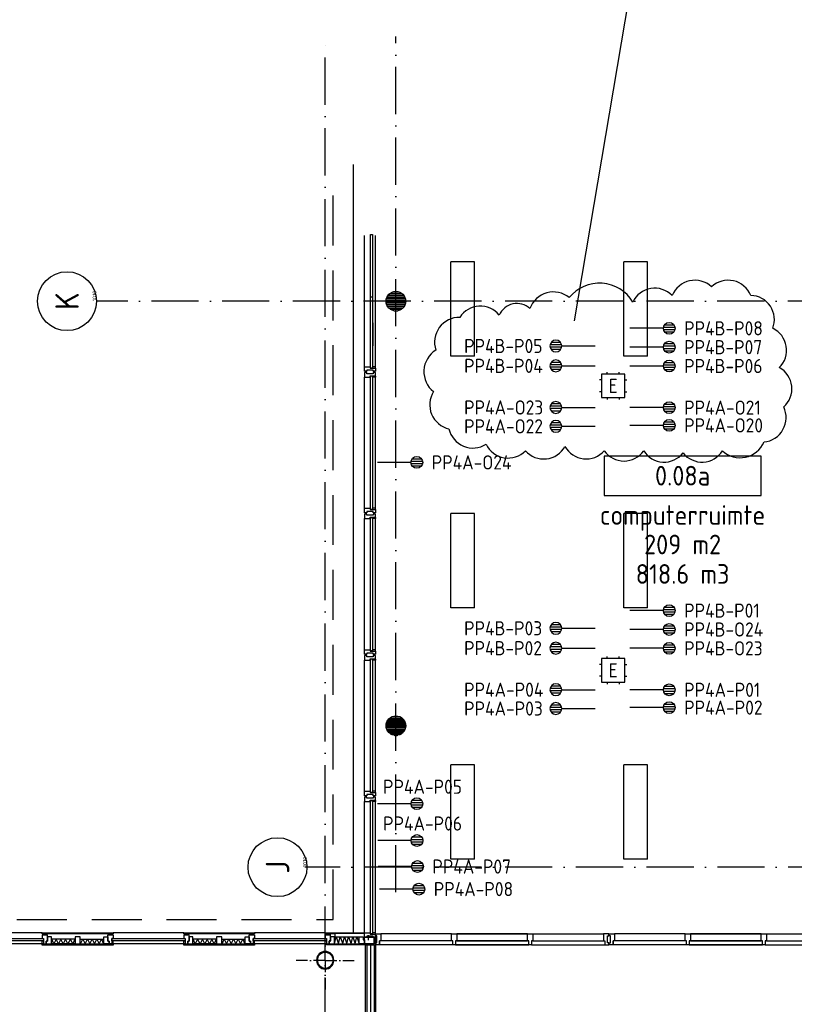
# Model space of a CAD drawing. Header units: millimetres. Extents: x 90707 to 450385, y -1262 to 949019.
# Tile 48 of 60: x 193658 to 203516, y 65064 to 77589. Entities that reach past the tile are written whole.
import ezdxf
from ezdxf.enums import TextEntityAlignment as Align

# ---------------------------------------------------------------- set-up
doc = ezdxf.new("R2010")
doc.units = ezdxf.units.MM
doc.header["$LTSCALE"] = 100
doc.linetypes.add('DASHDOT', pattern=[9, 6, -1.5, 0, -1.5])
doc.linetypes.add('HIDDEN', pattern=[9.525, 6.35, -3.175])
doc.layers.get('0').update_dxf_attribs({"linetype": 'CONTINUOUS'})
for name, color, linetype in [('02-61-25-lijn025', 10, 'CONTINUOUS'), ('AL$1----_ALGEMEEN', 7, 'CONTINUOUS'), ('AL$1----_MAATVOERING', 7, 'CONTINUOUS'), ('AL$7----_STRAMIEN', 1, 'DASHDOT'), ('AL$8----_HULPLIJNEN', 2, 'CONTINUOUS'), ('AL21----_BUITENWAND', 4, 'CONTINUOUS'), ('AL21K---_ISOLATIE', 1, 'CONTINUOUS'), ('AL22----_BINNENWAND', 7, 'CONTINUOUS'), ('AL28----_KONSTRUKTIE', 3, 'CONTINUOUS'), ('AL31----_BUITENKOZ', 7, 'CONTINUOUS'), ('AL32----_BINNENKOZ', 7, 'CONTINUOUS'), ('ALL-----_REFLIJNEN', 8, 'CONTINUOUS'), ('ALN-----_BLOCKNAAM', 2, 'CONTINUOUS'), ('ALXAA---_GEWBETON', 12, 'CONTINUOUS'), ('ALXOU---_GLAS', 7, 'CONTINUOUS'), ('ARMATUUR', 8, 'CONTINUOUS'), ('EB6441--_ATTRIB', 2, 'CONTINUOUS'), ('EB6721--_ATTRIB', 2, 'CONTINUOUS'), ('EL63101-_LICHT-ARM', 3, 'CONTINUOUS'), ('EL6441--_DATACOM', 3, 'CONTINUOUS'), ('EL6721--_GEB-BEH-AUTO', 3, 'CONTINUOUS'), ('GEBOUWLABEL', 4, 'CONTINUOUS'), ('INHOUD', 7, 'CONTINUOUS'), ('OMSCHRIJVING', 7, 'CONTINUOUS'), ('OPPERVLAK', 7, 'CONTINUOUS'), ('VOLGNUMMER', 7, 'CONTINUOUS')]:
    doc.layers.add(name, color=color, linetype=linetype)
doc.styles.add('1_8', font='ISO', dxfattribs={"height": 1.8})
doc.styles.get("Standard").update_dxf_attribs({"font": 'iso.shx'})

# ---------------------------------------------------------------- blocks, each defined once
blk = doc.blocks.new('ES4X2')
for p, q in [((-0.45, 1.4), (-0.45, 2.6)), ((-0.15, 1.27), (-0.15, 2.73)), ((0.15, 1.27), (0.15, 2.73)), ((0.45, 1.4), (0.45, 2.6)), ((0, 1.25), (0, -3))]:
    blk.add_line(p, q)
blk.add_circle((0, 2), 0.75)
at = {"style": '1_8', "flags": 8}
for tag, p in [('NUMMER', (1.25, 3.5)), ('CODE', (-1.25, 3.5))]:
    blk.add_attdef(tag, text='', height=1.8, rotation=90, dxfattribs=at).set_placement(p, align=Align.MIDDLE_LEFT)
blk.add_attdef('M_CODE', text='', height=1.8, dxfattribs=at).set_placement((0, 0), align=Align.MIDDLE_CENTER)
blk = doc.blocks.new('ES1116A2')
for p, q in [((-0.75, 1.5), (-0.75, 1.75)), ((0.75, 1.5), (0.75, 1.75)), ((-1.5, 0.75), (-1.75, 0.75)), ((1.5, 0.75), (1.75, 0.75)), ((-1.5, -0.75), (-1.75, -0.75)), ((1.5, -0.75), (1.75, -0.75)), ((-0.75, -1.5), (-0.75, -1.75)), ((0.75, -1.5), (0.75, -1.75))]:
    blk.add_line(p, q)
blk.add_lwpolyline([(-1.5, -1.5), (1.5, -1.5), (1.5, 1.5), (-1.5, 1.5)], close=True)
at = {"style": '1_8'}
for tag, flags, p in [('VERMOGEN', 9, (-2.5, 3.5)), ('GROEP', 8, (0, 3.5)), ('SCHAK', 8, (2.5, 3.5)), ('KAST', 9, (7, 3.5)), ('DOEL', 8, (-2.5, 0))]:
    blk.add_attdef(tag, text='', height=1.8, rotation=90, dxfattribs=dict(at, flags=flags)).set_placement(p, align=Align.MIDDLE_LEFT)
at = {"style": '1_8', "flags": 8}
blk.add_attdef('TAL', text='', height=1.8, rotation=90, dxfattribs=at).set_placement((2.5, 3.5), align=Align.MIDDLE_CENTER)
for tag, p in [('NUMMER', (0, 3)), ('CODE', (0, 0))]:
    blk.add_attdef(tag, text='', height=1.8, dxfattribs=at).set_placement(p, align=Align.MIDDLE)
at = {"style": '1_8', "flags": 9}
blk.add_attdef('M_CODE', text='', height=1.8, dxfattribs=at).set_placement((0, 0), align=Align.MIDDLE_CENTER)
blk = doc.blocks.new('1010')
at = {"layer": 'AL$7----_STRAMIEN', "color": 7, "linetype": 'Continuous'}
blk.add_circle((0, 750), 750, dxfattribs=at)
at = {"layer": 'AL$7----_STRAMIEN', "color": 3, "linetype": 'Continuous'}
blk.add_attdef('STR-NAAM', text='', height=600, rotation=360, dxfattribs=at).set_placement((0, 750), align=Align.MIDDLE)
at = {"layer": 'ALN-----_BLOCKNAAM', "linetype": 'Continuous'}
blk.add_text('1010', height=100, dxfattribs=at).set_placement((0, 0))
blk = doc.blocks.new('GEBOUWLABEL')
at = {"layer": 'VOLGNUMMER'}
blk.add_lwpolyline([(-4, -1), (4, -1), (4, 1), (-4, 1)], close=True, dxfattribs=at)
at = {"color": 0, "linetype": 'ByBlock', "flags": 1}
for tag, p in [('OPPERVLAKTESOORT', (0.5, 8)), ('TERREIN', (0.5, 6.5)), ('GEBOUW', (0.5, 5)), ('GEBRUIKSFUNCTIE', (0.5, 3.5)), ('BOUWLAAG', (0.5, 2)), ('HOOGTE', (0, -6.5)), ('RUIMTEFUNCTIE', (0, -8))]:
    blk.add_attdef(tag, text='', height=1, dxfattribs=at).set_placement(p, align=Align.MIDDLE_CENTER)
at = {"layer": 'INHOUD', "color": 0, "linetype": 'ByBlock'}
blk.add_attdef('INHOUD', text='', height=1, dxfattribs=at).set_placement((0, -5), align=Align.MIDDLE_CENTER)
at = {"layer": 'OMSCHRIJVING', "color": 0, "linetype": 'ByBlock'}
blk.add_attdef('OMSCHRIJVING', text='', height=1, dxfattribs=at).set_placement((0, -2), align=Align.MIDDLE_CENTER)
at = {"layer": 'OPPERVLAK', "color": 0, "linetype": 'ByBlock'}
blk.add_attdef('OPPERVLAK', text='', height=1, dxfattribs=at).set_placement((0, -3.5), align=Align.MIDDLE_CENTER)
at = {"layer": 'VOLGNUMMER', "color": 0, "linetype": 'ByBlock'}
blk.add_attdef('VOLGNUMMER', text='', height=1, dxfattribs=at).set_placement((0, 0), align=Align.MIDDLE_CENTER)
blk = doc.blocks.new('A$Cca306792')
at = {"layer": 'ALXAA---_GEWBETON'}
h = blk.add_hatch(dxfattribs=at)
h.set_pattern_fill('GEWPBET', color=8, scale=100, style=0)
h.set_pattern_definition([(0, (-42971.855, 41725.25), (0, 20), [])])
edge = h.paths.add_edge_path()
edge.add_arc((107328, 75270), 125, 0, 360)
h = blk.add_hatch(dxfattribs=at)
h.set_pattern_fill('GEWPBET', color=8, scale=100, style=0)
h.set_pattern_definition([(0, (-42972.031, 41725.25), (0, 20), [])])
edge = h.paths.add_edge_path()
edge.add_arc((107328, 75270), 125, 0, 360)
h = blk.add_hatch(dxfattribs=at)
h.set_pattern_fill('GEWPBET', color=8, scale=100, style=0)
h.set_pattern_definition([(0, (-42972.031, 36325.25), (0, 20), [])])
edge = h.paths.add_edge_path()
edge.add_arc((107328, 69870), 125, 0, 360)
at = {"layer": 'AL$1----_ALGEMEEN', "color": 8}
for p, q in [((106929, 67096), (106929, 67179)), ((106929, 67179), (107053, 67179)), ((107053, 67179), (107053, 67096)), ((107053, 67096), (107053, 67179)), ((107068, 67081), (107068, 67179)), ((107053, 67096), (106929, 67096)), ((106954, 67096), (107053, 67096)), ((106954, 67081), (107068, 67081))]:
    blk.add_line(p, q, dxfattribs=at)
at = {"layer": 'AL$1----_MAATVOERING', "color": 8, "linetype": 'HIDDEN'}
for p, q in [((106528, 67406), (106528, 76870)), ((92028, 67405), (106528, 67406))]:
    blk.add_line(p, q, dxfattribs=at)
at = {"layer": 'AL$1----_MAATVOERING', "color": 8}
for p, q in [((106495, 67186), (106495, 67226)), ((106495, 67226), (106550, 67226)), ((106550, 67186), (106495, 67186)), ((106550, 67226), (106550, 67186))]:
    blk.add_line(p, q, dxfattribs=at)
at = {"layer": 'AL$7----_STRAMIEN', "color": 1}
blk.add_line((107328, 67750), (107328, 78639), dxfattribs=at)
for points in [[(106428, 39965), (106428, 78659)], [(146221, 75270), (103518, 75270)], [(146222, 68070), (106171, 68070)]]:
    blk.add_lwpolyline(points, dxfattribs=at)
at = {"layer": 'AL$8----_HULPLIJNEN', "color": 8, "linetype": 'DASHDOT', "ltscale": 0.25}
for q in [(106428, 67251), (106060, 66884), (106428, 66516), (106796, 66884)]:
    blk.add_line((106428, 66884), q, dxfattribs=at)
at = {"layer": 'AL21----_BUITENWAND', "color": 8}
for p, q in [((106788, 75270), (106788, 77010)), ((106788, 69869), (106788, 77010)), ((106788, 67235), (106788, 69869)), ((106788, 67235), (106788, 69869))]:
    blk.add_line(p, q, dxfattribs=at)
at = {"layer": 'AL21K---_ISOLATIE', "color": 8, "linetype": 'Continuous'}
for p, q in [((103245, 67156), (102945, 67156)), ((102975, 67096), (102949, 67156)), ((103005, 67156), (102975, 67096)), ((103035, 67096), (103005, 67156)), ((103065, 67156), (103035, 67096)), ((103095, 67096), (103065, 67156)), ((103125, 67156), (103095, 67096)), ((103155, 67096), (103125, 67156)), ((103185, 67156), (103155, 67096)), ((103215, 67096), (103185, 67156)), ((103241, 67156), (103215, 67096)), ((103312, 67156), (103611, 67156)), ((103316, 67096), (103342, 67156)), ((103342, 67156), (103372, 67096)), ((103372, 67096), (103402, 67156)), ((103402, 67156), (103432, 67096)), ((103432, 67096), (103462, 67156)), ((103462, 67156), (103492, 67096)), ((103492, 67096), (103521, 67156)), ((103521, 67156), (103551, 67096)), ((103551, 67096), (103581, 67156)), ((103581, 67156), (103607, 67096)), ((105045, 67156), (104745, 67156)), ((105045, 67156), (104745, 67156)), ((104775, 67096), (104749, 67156)), ((104775, 67096), (104749, 67156)), ((104805, 67156), (104775, 67096)), ((104805, 67156), (104775, 67096)), ((104835, 67096), (104805, 67156)), ((104835, 67096), (104805, 67156)), ((104865, 67156), (104835, 67096)), ((104865, 67156), (104835, 67096)), ((104895, 67096), (104865, 67156)), ((104895, 67096), (104865, 67156)), ((104925, 67156), (104895, 67096)), ((104925, 67156), (104895, 67096)), ((104955, 67096), (104925, 67156)), ((104955, 67096), (104925, 67156)), ((104985, 67156), (104955, 67096)), ((104985, 67156), (104955, 67096)), ((105015, 67096), (104985, 67156)), ((105015, 67096), (104985, 67156)), ((105041, 67156), (105015, 67096)), ((105041, 67156), (105015, 67096)), ((105112, 67156), (105411, 67156)), ((105112, 67156), (105411, 67156)), ((105116, 67096), (105142, 67156)), ((105116, 67096), (105142, 67156)), ((105142, 67156), (105172, 67096)), ((105142, 67156), (105172, 67096)), ((105172, 67096), (105202, 67156)), ((105172, 67096), (105202, 67156)), ((105202, 67156), (105232, 67096)), ((105202, 67156), (105232, 67096)), ((105232, 67096), (105262, 67156)), ((105232, 67096), (105262, 67156)), ((105262, 67156), (105292, 67096)), ((105262, 67156), (105292, 67096)), ((105292, 67096), (105321, 67156)), ((105292, 67096), (105321, 67156)), ((105321, 67156), (105351, 67096)), ((105321, 67156), (105351, 67096)), ((105351, 67096), (105381, 67156)), ((105351, 67096), (105381, 67156)), ((105381, 67156), (105407, 67096)), ((105381, 67156), (105407, 67096)), ((106540, 67185), (106857, 67185)), ((106546, 67096), (106566, 67185)), ((106566, 67185), (106598, 67096)), ((106598, 67096), (106619, 67185)), ((106619, 67185), (106651, 67096)), ((106651, 67096), (106672, 67185)), ((106672, 67185), (106704, 67096)), ((106704, 67096), (106725, 67185)), ((106725, 67185), (106757, 67096)), ((106757, 67096), (106778, 67185)), ((106778, 67185), (106810, 67096)), ((106810, 67096), (106831, 67185)), ((106831, 67185), (106862, 67096)), ((103245, 67096), (102945, 67096)), ((103312, 67096), (103611, 67096)), ((105045, 67096), (104745, 67096)), ((105045, 67096), (104745, 67096)), ((105112, 67096), (105411, 67096)), ((105112, 67096), (105411, 67096)), ((106545, 67096), (106863, 67096))]:
    blk.add_line(p, q, dxfattribs=at)
for points in [[(103245, 67156), (102945, 67156)], [(103241, 67156), (103215, 67096), (103185, 67156), (103155, 67096), (103125, 67156), (103095, 67096), (103065, 67156), (103035, 67096), (103005, 67156), (102975, 67096), (102949, 67156)], [(103312, 67156), (103611, 67156)], [(103316, 67096), (103342, 67156), (103372, 67096), (103402, 67156), (103432, 67096), (103462, 67156), (103492, 67096), (103521, 67156), (103551, 67096), (103581, 67156), (103607, 67096)], [(103245, 67096), (102945, 67096)], [(103312, 67096), (103611, 67096)]]:
    blk.add_lwpolyline(points, dxfattribs=at)
at = {"layer": 'AL22----_BINNENWAND', "color": 8}
for p, q in [((106943, 57685), (106943, 67081)), ((106943, 67081), (107068, 67081)), ((107068, 67081), (107068, 57685))]:
    blk.add_line(p, q, dxfattribs=at)
at = {"layer": 'AL22----_BINNENWAND', "color": 8, "linetype": 'Continuous'}
for p, q in [((106958, 67081), (106958, 57685)), ((107053, 67081), (107053, 57685))]:
    blk.add_line(p, q, dxfattribs=at)
at = {"layer": 'AL28----_KONSTRUKTIE', "color": 8}
for centre in [(107328, 75270), (107328, 75270), (107328, 69870), (107328, 69870)]:
    blk.add_circle(centre, 125, dxfattribs=at)
for centre, radius, start, end in [((106428, 66889), 110, 0, 180), ((106428, 66884), 110, 0, 180), ((106428, 66889), 110, 180, 0), ((106428, 66889), 102, 0, 180), ((106428, 66884), 102, 0, 180), ((106428, 66889), 102, 180, 0), ((106428, 66884), 110, 180, 0), ((106428, 66884), 102, 180, 0)]:
    blk.add_arc(centre, radius, start, end, dxfattribs=at)
at = {"layer": 'AL31----_BUITENKOZ', "color": 8}
for p, q in [((106929, 74435), (106929, 76105)), ((107068, 74435), (107068, 76105)), ((107038, 74700), (107038, 74995)), ((106929, 69035), (106929, 70705)), ((107068, 69035), (107068, 70705)), ((106929, 69035), (106929, 69805)), ((107068, 69035), (107068, 69805)), ((106929, 67235), (106929, 68905)), ((106929, 67235), (106929, 68905)), ((107068, 67235), (107068, 68905)), ((107068, 67235), (107068, 68905)), ((102828, 67235), (101928, 67235)), ((102828, 67223), (102828, 67235)), ((102828, 67235), (103728, 67235)), ((103728, 67223), (102828, 67223)), ((102895, 67210), (102828, 67210)), ((102828, 67210), (102828, 67163)), ((102828, 67163), (102845, 67163)), ((102881, 67223), (102838, 67223)), ((102838, 67223), (102838, 67210)), ((102838, 67210), (102881, 67210)), ((102845, 67163), (102845, 67096)), ((102881, 67210), (102881, 67223)), ((102895, 67129), (102895, 67210)), ((102945, 67184), (102895, 67184)), ((102895, 67184), (102895, 67129)), ((102945, 67096), (102945, 67184)), ((103312, 67184), (103245, 67184)), ((103245, 67184), (103245, 67096)), ((103312, 67096), (103312, 67184)), ((103611, 67096), (103611, 67184)), ((103611, 67184), (103661, 67184)), ((103661, 67129), (103661, 67208)), ((103661, 67208), (103728, 67208)), ((103661, 67184), (103661, 67129)), ((103675, 67208), (103675, 67223)), ((103675, 67223), (103718, 67223)), ((103718, 67208), (103675, 67208)), ((103728, 67163), (103711, 67163)), ((103711, 67163), (103711, 67094)), ((103718, 67223), (103718, 67208)), ((104628, 67235), (103728, 67235)), ((103728, 67235), (103728, 67223)), ((103728, 67208), (103728, 67163)), ((104628, 67223), (104628, 67235)), ((104628, 67235), (105528, 67235)), ((104628, 67223), (104628, 67235)), ((104628, 67235), (105528, 67235)), ((105528, 67223), (104628, 67223)), ((105528, 67223), (104628, 67223)), ((104695, 67208), (104628, 67208)), ((104628, 67208), (104628, 67163)), ((104695, 67208), (104628, 67208)), ((104628, 67208), (104628, 67163)), ((104628, 67163), (104645, 67163)), ((104628, 67163), (104645, 67163)), ((104681, 67223), (104638, 67223)), ((104638, 67223), (104638, 67208)), ((104681, 67223), (104638, 67223)), ((104638, 67223), (104638, 67208)), ((104638, 67208), (104681, 67208)), ((104638, 67208), (104681, 67208)), ((104645, 67163), (104645, 67094)), ((104645, 67163), (104645, 67094)), ((104681, 67208), (104681, 67223)), ((104681, 67208), (104681, 67223)), ((104695, 67129), (104695, 67208)), ((104695, 67129), (104695, 67208)), ((104745, 67184), (104695, 67184)), ((104695, 67184), (104695, 67129)), ((104745, 67184), (104695, 67184)), ((104695, 67184), (104695, 67129)), ((104745, 67096), (104745, 67184)), ((104745, 67096), (104745, 67184)), ((105112, 67184), (105045, 67184)), ((105045, 67184), (105045, 67096)), ((105112, 67184), (105045, 67184)), ((105045, 67184), (105045, 67096)), ((105112, 67096), (105112, 67184)), ((105112, 67096), (105112, 67184)), ((105411, 67096), (105411, 67184)), ((105411, 67184), (105461, 67184)), ((105411, 67096), (105411, 67184)), ((105411, 67184), (105461, 67184)), ((105461, 67129), (105461, 67210)), ((105461, 67210), (105528, 67210)), ((105461, 67129), (105461, 67210)), ((105461, 67210), (105528, 67210)), ((105461, 67184), (105461, 67129)), ((105461, 67184), (105461, 67129)), ((105475, 67210), (105475, 67223)), ((105475, 67223), (105518, 67223)), ((105475, 67210), (105475, 67223)), ((105475, 67223), (105518, 67223)), ((105518, 67210), (105475, 67210)), ((105518, 67210), (105475, 67210)), ((105528, 67163), (105511, 67163)), ((105511, 67163), (105511, 67096)), ((105528, 67163), (105511, 67163)), ((105511, 67163), (105511, 67096)), ((105518, 67223), (105518, 67210)), ((105518, 67223), (105518, 67210)), ((106428, 67235), (105528, 67235)), ((105528, 67235), (105528, 67223)), ((105528, 67235), (105528, 67223)), ((106428, 67235), (105528, 67235)), ((105528, 67210), (105528, 67163)), ((105528, 67210), (105528, 67163)), ((106428, 67227), (106428, 67235)), ((106428, 67235), (106929, 67235)), ((106929, 67227), (106428, 67227)), ((106495, 67210), (106428, 67210)), ((106428, 67210), (106428, 67163)), ((106428, 67163), (106445, 67163)), ((106481, 67223), (106438, 67223)), ((106438, 67223), (106438, 67210)), ((106438, 67210), (106481, 67210)), ((106445, 67163), (106445, 67096)), ((106481, 67210), (106481, 67223)), ((106495, 67129), (106495, 67210)), ((106545, 67186), (106495, 67186)), ((106495, 67186), (106495, 67131)), ((106545, 67096), (106545, 67186)), ((106929, 67235), (106929, 67227)), ((106978, 67141), (106978, 67206)), ((102828, 67096), (101928, 67096)), ((102828, 67096), (102828, 67133)), ((102828, 67133), (102845, 67133)), ((102828, 67079), (102828, 67096)), ((102828, 67096), (103728, 67096)), ((102845, 67096), (102828, 67096)), ((103728, 67079), (102828, 67079)), ((102845, 67133), (102845, 67096)), ((102845, 67096), (102878, 67096)), ((102895, 67129), (102878, 67129)), ((102878, 67129), (102878, 67096)), ((102878, 67096), (102878, 67129)), ((102878, 67129), (102895, 67129)), ((102878, 67096), (102945, 67096)), ((103245, 67096), (103312, 67096)), ((103678, 67096), (103611, 67096)), ((103661, 67129), (103678, 67129)), ((103678, 67129), (103661, 67129)), ((103678, 67129), (103678, 67096)), ((103678, 67094), (103678, 67129)), ((103711, 67094), (103678, 67094)), ((103711, 67133), (103711, 67094)), ((103728, 67133), (103711, 67133)), ((103711, 67094), (103728, 67094)), ((103728, 67094), (103728, 67133)), ((103728, 67096), (103728, 67079)), ((104628, 67094), (103728, 67094)), ((104628, 67094), (104628, 67133)), ((104628, 67133), (104645, 67133)), ((104628, 67094), (104628, 67133)), ((104628, 67133), (104645, 67133)), ((104628, 67079), (104628, 67096)), ((104628, 67096), (105528, 67096)), ((104628, 67079), (104628, 67096)), ((104628, 67096), (105528, 67096)), ((104645, 67094), (104628, 67094)), ((104645, 67094), (104628, 67094)), ((105528, 67079), (104628, 67079)), ((105528, 67079), (104628, 67079)), ((104645, 67133), (104645, 67094)), ((104645, 67133), (104645, 67094)), ((104645, 67094), (104678, 67094)), ((104645, 67094), (104678, 67094)), ((104695, 67129), (104678, 67129)), ((104678, 67129), (104678, 67096)), ((104678, 67094), (104678, 67129)), ((104678, 67129), (104695, 67129)), ((104695, 67129), (104678, 67129)), ((104678, 67129), (104678, 67096)), ((104678, 67094), (104678, 67129)), ((104678, 67129), (104695, 67129)), ((104678, 67096), (104745, 67096)), ((104678, 67096), (104745, 67096)), ((105045, 67096), (105112, 67096)), ((105045, 67096), (105112, 67096)), ((105478, 67096), (105411, 67096)), ((105478, 67096), (105411, 67096)), ((105461, 67129), (105478, 67129)), ((105478, 67129), (105461, 67129)), ((105461, 67129), (105478, 67129)), ((105478, 67129), (105461, 67129)), ((105478, 67129), (105478, 67096)), ((105478, 67096), (105478, 67129)), ((105478, 67129), (105478, 67096)), ((105478, 67096), (105478, 67129)), ((105511, 67096), (105478, 67096)), ((105511, 67096), (105478, 67096)), ((105511, 67133), (105511, 67096)), ((105528, 67133), (105511, 67133)), ((105511, 67133), (105511, 67096)), ((105528, 67133), (105511, 67133)), ((105511, 67096), (105528, 67096)), ((105511, 67096), (105528, 67096)), ((105528, 67096), (105528, 67133)), ((105528, 67096), (105528, 67133)), ((106428, 67096), (105528, 67096)), ((105528, 67096), (105528, 67079)), ((105528, 67096), (105528, 67079)), ((106428, 67096), (105528, 67096)), ((106428, 67096), (106428, 67133)), ((106428, 67133), (106445, 67133)), ((106445, 67096), (106428, 67096)), ((106445, 67133), (106445, 67096)), ((106445, 67096), (106478, 67096)), ((106445, 67081), (106445, 67096)), ((106445, 67096), (106954, 67096)), ((106954, 67081), (106445, 67081)), ((106495, 67131), (106478, 67131)), ((106478, 67131), (106478, 67096)), ((106478, 67096), (106478, 67129)), ((106478, 67129), (106495, 67129)), ((106478, 67096), (106545, 67096)), ((106954, 67096), (106954, 67081))]:
    blk.add_line(p, q, dxfattribs=at)
at = {"layer": 'AL31----_BUITENKOZ', "color": 8, "linetype": 'Continuous'}
for p, q in [((106935, 70761), (106929, 70761)), ((106929, 70761), (106929, 70742)), ((106929, 70742), (106929, 70705)), ((106929, 70705), (106936, 70705)), ((106949, 70761), (106935, 70761)), ((106936, 70705), (106940, 70705)), ((106940, 70705), (106948, 70705)), ((106948, 70705), (107001, 70705)), ((106958, 70761), (106949, 70761)), ((106949, 70761), (106949, 70761)), ((106958, 70747), (106958, 70761)), ((107038, 70747), (106958, 70747)), ((107001, 70705), (107001, 70722)), ((107001, 70722), (107068, 70722)), ((107031, 70722), (107063, 70722)), ((107031, 70705), (107031, 70722)), ((107068, 70705), (107031, 70705)), ((107048, 70761), (107038, 70761)), ((107038, 70761), (107038, 70747)), ((107062, 70761), (107048, 70761)), ((107048, 70761), (107048, 70761)), ((107068, 70761), (107062, 70761)), ((107063, 70722), (107063, 70717)), ((107063, 70717), (107068, 70717)), ((107068, 70722), (107068, 70761)), ((107068, 70717), (107068, 70705)), ((106929, 68998), (106929, 69035)), ((106929, 69035), (106936, 69035)), ((106929, 68998), (106929, 69035)), ((106929, 69035), (106936, 69035)), ((106936, 69035), (106940, 69035)), ((106936, 69035), (106940, 69035)), ((106940, 69035), (106948, 69035)), ((106940, 69035), (106948, 69035)), ((106948, 69035), (107001, 69035)), ((106948, 69035), (107001, 69035)), ((107001, 69035), (107001, 69018)), ((107001, 69035), (107001, 69018)), ((107001, 69018), (107068, 69018)), ((107001, 69018), (107068, 69018)), ((107068, 69035), (107031, 69035)), ((107031, 69035), (107031, 69018)), ((107068, 69035), (107031, 69035)), ((107031, 69035), (107031, 69018)), ((107031, 69018), (107063, 69018)), ((107031, 69018), (107063, 69018)), ((107063, 69018), (107063, 69023)), ((107063, 69023), (107068, 69023)), ((107063, 69018), (107063, 69023)), ((107063, 69023), (107068, 69023)), ((107068, 69023), (107068, 69035)), ((107068, 69023), (107068, 69035)), ((107068, 69018), (107068, 68979)), ((107068, 69018), (107068, 68979)), ((106929, 68979), (106929, 68998)), ((106929, 68979), (106929, 68998)), ((106935, 68979), (106929, 68979)), ((106935, 68979), (106929, 68979)), ((106935, 68961), (106929, 68961)), ((106929, 68961), (106929, 68942)), ((106935, 68961), (106929, 68961)), ((106929, 68961), (106929, 68942)), ((106929, 68942), (106929, 68905)), ((106929, 68942), (106929, 68905)), ((106929, 68905), (106936, 68905)), ((106929, 68905), (106936, 68905)), ((106949, 68979), (106935, 68979)), ((106949, 68979), (106935, 68979)), ((106949, 68961), (106935, 68961)), ((106949, 68961), (106935, 68961)), ((106936, 68905), (106940, 68905)), ((106936, 68905), (106940, 68905)), ((106940, 68905), (106948, 68905)), ((106940, 68905), (106948, 68905)), ((106948, 68905), (107001, 68905)), ((106948, 68905), (107001, 68905)), ((106958, 68979), (106949, 68979)), ((106949, 68979), (106949, 68979)), ((106958, 68979), (106949, 68979)), ((106949, 68979), (106949, 68979)), ((106958, 68961), (106949, 68961)), ((106949, 68961), (106949, 68961)), ((106958, 68961), (106949, 68961)), ((106949, 68961), (106949, 68961)), ((107038, 68993), (106958, 68993)), ((106958, 68993), (106958, 68979)), ((107038, 68993), (106958, 68993)), ((106958, 68993), (106958, 68979)), ((106958, 68947), (106958, 68961)), ((106958, 68947), (106958, 68961)), ((107038, 68947), (106958, 68947)), ((107038, 68947), (106958, 68947)), ((107001, 68905), (107001, 68922)), ((107001, 68922), (107068, 68922)), ((107001, 68905), (107001, 68922)), ((107001, 68922), (107068, 68922)), ((107031, 68922), (107063, 68922)), ((107031, 68905), (107031, 68922)), ((107031, 68922), (107063, 68922)), ((107031, 68905), (107031, 68922)), ((107068, 68905), (107031, 68905)), ((107068, 68905), (107031, 68905)), ((107038, 68979), (107038, 68993)), ((107038, 68979), (107038, 68993)), ((107048, 68979), (107038, 68979)), ((107048, 68979), (107038, 68979)), ((107048, 68961), (107038, 68961)), ((107038, 68961), (107038, 68947)), ((107048, 68961), (107038, 68961)), ((107038, 68961), (107038, 68947)), ((107062, 68979), (107048, 68979)), ((107048, 68979), (107048, 68979)), ((107062, 68979), (107048, 68979)), ((107048, 68979), (107048, 68979)), ((107062, 68961), (107048, 68961)), ((107048, 68961), (107048, 68961)), ((107062, 68961), (107048, 68961)), ((107048, 68961), (107048, 68961)), ((107068, 68979), (107062, 68979)), ((107068, 68979), (107062, 68979)), ((107068, 68961), (107062, 68961)), ((107068, 68961), (107062, 68961)), ((107063, 68922), (107063, 68917)), ((107063, 68922), (107063, 68917)), ((107063, 68917), (107068, 68917)), ((107063, 68917), (107068, 68917)), ((107068, 68922), (107068, 68961)), ((107068, 68922), (107068, 68961)), ((107068, 68917), (107068, 68905)), ((107068, 68917), (107068, 68905)), ((106862, 67096), (106862, 67186)), ((106862, 67186), (106912, 67186)), ((106912, 67186), (106912, 67145)), ((106912, 67145), (106929, 67145)), ((106929, 67198), (106929, 67235)), ((106929, 67235), (106936, 67235)), ((106929, 67179), (106929, 67198)), ((106935, 67179), (106929, 67179)), ((106929, 67145), (106929, 67096)), ((106949, 67179), (106935, 67179)), ((106936, 67235), (106940, 67235)), ((106940, 67235), (106948, 67235)), ((106948, 67235), (107001, 67235)), ((106958, 67179), (106949, 67179)), ((106949, 67179), (106949, 67179)), ((107038, 67193), (106958, 67193)), ((106958, 67193), (106958, 67179)), ((107001, 67235), (107001, 67218)), ((107001, 67218), (107068, 67218)), ((107068, 67235), (107031, 67235)), ((107031, 67235), (107031, 67218)), ((107031, 67218), (107063, 67218)), ((107038, 67179), (107038, 67193)), ((107048, 67179), (107038, 67179)), ((107062, 67179), (107048, 67179)), ((107048, 67179), (107048, 67179)), ((107068, 67179), (107062, 67179)), ((107063, 67218), (107063, 67223)), ((107063, 67223), (107068, 67223)), ((107068, 67223), (107068, 67235)), ((107068, 67218), (107068, 67179)), ((106929, 67096), (106862, 67096))]:
    blk.add_line(p, q, dxfattribs=at)
at = {"layer": 'AL31----_BUITENKOZ', "color": 8}
for points in [[(106929, 75335), (106929, 76105)], [(107068, 75335), (107068, 76105)], [(106929, 72635), (106929, 74305)], [(107068, 72635), (107068, 74305)], [(106929, 70835), (106929, 72505)], [(107068, 70835), (107068, 72505)], [(102828, 67235), (101928, 67235)], [(104628, 67235), (103728, 67235)], [(102828, 67096), (101928, 67096)], [(104628, 67094), (103728, 67094)]]:
    blk.add_lwpolyline(points, dxfattribs=at)
at = {"layer": 'AL31----_BUITENKOZ', "color": 8, "linetype": 'Continuous'}
for points in [[(107068, 74418), (107068, 74379), (107062, 74379), (107048, 74379), (107048, 74379), (107038, 74379), (107038, 74393), (106958, 74393), (106958, 74379), (106949, 74379), (106949, 74379), (106935, 74379), (106929, 74379), (106929, 74398), (106929, 74435), (106936, 74435), (106940, 74435), (106948, 74435), (107001, 74435), (107001, 74418)], [(107031, 74418), (107063, 74418), (107063, 74423), (107068, 74423), (107068, 74435), (107031, 74435)], [(107068, 74322), (107068, 74361), (107062, 74361), (107048, 74361), (107048, 74361), (107038, 74361), (107038, 74347), (106958, 74347), (106958, 74361), (106949, 74361), (106949, 74361), (106935, 74361), (106929, 74361), (106929, 74342), (106929, 74305), (106936, 74305), (106940, 74305), (106948, 74305), (107001, 74305), (107001, 74322)], [(107031, 74322), (107063, 74322), (107063, 74317), (107068, 74317), (107068, 74305), (107031, 74305)], [(107068, 72618), (107068, 72579), (107062, 72579), (107048, 72579), (107048, 72579), (107038, 72579), (107038, 72593), (106958, 72593), (106958, 72579), (106949, 72579), (106949, 72579), (106935, 72579), (106929, 72579), (106929, 72598), (106929, 72635), (106936, 72635), (106940, 72635), (106948, 72635), (107001, 72635), (107001, 72618)], [(107068, 72522), (107068, 72561), (107062, 72561), (107048, 72561), (107048, 72561), (107038, 72561), (107038, 72547), (106958, 72547), (106958, 72561), (106949, 72561), (106949, 72561), (106935, 72561), (106929, 72561), (106929, 72542), (106929, 72505), (106936, 72505), (106940, 72505), (106948, 72505), (107001, 72505), (107001, 72522)], [(107031, 72618), (107063, 72618), (107063, 72623), (107068, 72623), (107068, 72635), (107031, 72635)], [(107031, 72522), (107063, 72522), (107063, 72517), (107068, 72517), (107068, 72505), (107031, 72505)], [(107068, 70818), (107068, 70779), (107062, 70779), (107048, 70779), (107048, 70779), (107038, 70779), (107038, 70793), (106958, 70793), (106958, 70779), (106949, 70779), (106949, 70779), (106935, 70779), (106929, 70779), (106929, 70798), (106929, 70835), (106936, 70835), (106940, 70835), (106948, 70835), (107001, 70835), (107001, 70818)], [(107031, 70818), (107063, 70818), (107063, 70823), (107068, 70823), (107068, 70835), (107031, 70835)]]:
    blk.add_lwpolyline(points, close=True, dxfattribs=at)
at = {"layer": 'AL31----_BUITENKOZ', "color": 8}
for points in [[(103728, 67235), (103728, 67223), (102828, 67223), (102828, 67235)], [(102845, 67096), (102878, 67096), (102878, 67129), (102895, 67129), (102895, 67210), (102828, 67210), (102828, 67163), (102845, 67163)], [(102881, 67210), (102881, 67223), (102838, 67223), (102838, 67210)], [(102945, 67096), (102945, 67184), (102895, 67184), (102895, 67129), (102878, 67129), (102878, 67096)], [(103312, 67096), (103312, 67184), (103245, 67184), (103245, 67096)], [(103611, 67096), (103611, 67184), (103661, 67184), (103661, 67129), (103678, 67129), (103678, 67096)], [(103711, 67094), (103678, 67094), (103678, 67129), (103661, 67129), (103661, 67208), (103728, 67208), (103728, 67163), (103711, 67163)], [(103675, 67208), (103675, 67223), (103718, 67223), (103718, 67208)], [(102845, 67133), (102845, 67096), (102828, 67096), (102828, 67133)], [(103728, 67096), (103728, 67079), (102828, 67079), (102828, 67096)], [(103711, 67133), (103711, 67094), (103728, 67094), (103728, 67133)]]:
    blk.add_lwpolyline(points, close=True, dxfattribs=at)
at = {"layer": 'AL32----_BINNENKOZ', "color": 8}
for p, q in [((107068, 67198), (107068, 67220)), ((107068, 67220), (107135, 67220)), ((107084, 67198), (107068, 67198)), ((107084, 67106), (107084, 67198)), ((108036, 67220), (107135, 67220)), ((107135, 67220), (107135, 67132)), ((108036, 67132), (108036, 67220)), ((108036, 67220), (108103, 67220)), ((108103, 67220), (108103, 67132)), ((108103, 67220), (109003, 67220)), ((109003, 67220), (108103, 67220)), ((108103, 67220), (109003, 67220)), ((109003, 67220), (108103, 67220)), ((107068, 67081), (107068, 67106)), ((107068, 67106), (107084, 67106)), ((107118, 67081), (107068, 67081)), ((107135, 67132), (107118, 67132)), ((107118, 67132), (107118, 67081)), ((107118, 67081), (107118, 67132)), ((108053, 67081), (107118, 67081)), ((108036, 67132), (107135, 67132)), ((108053, 67132), (108036, 67132)), ((108053, 67081), (108053, 67132)), ((108086, 67081), (108053, 67081)), ((108103, 67132), (108086, 67132)), ((108086, 67132), (108086, 67081)), ((108086, 67081), (109020, 67081)), ((109020, 67081), (108086, 67081)), ((108103, 67132), (109003, 67132)), ((109003, 67132), (108103, 67132)), ((110091, 67081), (110091, 67132))]:
    blk.add_line(p, q, dxfattribs=at)
for points in [[(109020, 67081), (109020, 67132), (109003, 67132), (109003, 67220), (109070, 67220), (109070, 67132), (109053, 67132), (109053, 67081), (109020, 67081)], [(109070, 67220), (109969, 67220)], [(109070, 67220), (109969, 67220)], [(110036, 67081), (110036, 67106), (110020, 67106), (110020, 67198), (110036, 67198), (110036, 67220), (109969, 67220), (109969, 67132), (109986, 67132), (109986, 67081), (110036, 67081)], [(110041, 67081), (110041, 67106), (110057, 67106), (110057, 67198), (110041, 67198), (110041, 67220), (110108, 67220), (110108, 67132), (110091, 67132), (110091, 67081), (110041, 67081)], [(111009, 67220), (110108, 67220)], [(111026, 67081), (111026, 67132), (111009, 67132), (111009, 67220), (111076, 67220), (111076, 67132), (111059, 67132), (111059, 67081), (111026, 67081)], [(111976, 67220), (111076, 67220)], [(111076, 67220), (111976, 67220)], [(111976, 67220), (111076, 67220)], [(111076, 67220), (111976, 67220)], [(111993, 67081), (111993, 67132), (111976, 67132), (111976, 67220), (112043, 67220), (112043, 67132), (112026, 67132), (112026, 67081), (111993, 67081)], [(112043, 67220), (112942, 67220)], [(112043, 67220), (112942, 67220)], [(109053, 67081), (109986, 67081)], [(109070, 67132), (109969, 67132)], [(111026, 67081), (110091, 67081)], [(111009, 67132), (110108, 67132)], [(111993, 67081), (111059, 67081)], [(111059, 67081), (111993, 67081)], [(111976, 67132), (111076, 67132)], [(111076, 67132), (111976, 67132)], [(112026, 67081), (112959, 67081)], [(112043, 67132), (112942, 67132)]]:
    blk.add_lwpolyline(points, dxfattribs=at)
at = {"layer": 'ALL-----_REFLIJNEN', "color": 8, "linetype": 'Continuous'}
blk.add_line((107006, 67081), (107006, 57685), dxfattribs=at)
at = {"layer": 'ALXAA---_GEWBETON', "color": 8}
for p, q in [((107209, 69905), (107448, 69905)), ((107216, 69925), (107440, 69925)), ((107229, 69945), (107428, 69945)), ((107248, 69965), (107409, 69965)), ((107281, 69985), (107376, 69985)), ((107203, 69865), (107453, 69865)), ((107204, 69885), (107452, 69885)), ((107206, 69845), (107451, 69845)), ((107211, 69825), (107445, 69825)), ((107221, 69805), (107436, 69805)), ((107236, 69785), (107421, 69785)), ((107259, 69765), (107397, 69765)), ((107315, 69745), (107342, 69745))]:
    blk.add_line(p, q, dxfattribs=at)
at = {"layer": 'ALXOU---_GLAS', "color": 8}
for p, q in [((107003, 74420), (107003, 76120)), ((107029, 76120), (107029, 74420)), ((107029, 74420), (107003, 74420)), ((107003, 70720), (107029, 70720)), ((107003, 69020), (107003, 70720)), ((107029, 70720), (107029, 69020)), ((107003, 69020), (107003, 69820)), ((107029, 69820), (107029, 69020)), ((107029, 69020), (107003, 69020)), ((107029, 69020), (107003, 69020)), ((107003, 68920), (107029, 68920)), ((107003, 67220), (107003, 68920)), ((107003, 67220), (107003, 68920)), ((107003, 68920), (107029, 68920)), ((107029, 68920), (107029, 67220)), ((107029, 68920), (107029, 67220)), ((101911, 67163), (102845, 67163)), ((102845, 67163), (102845, 67133)), ((103711, 67133), (103711, 67163)), ((103711, 67163), (104645, 67163)), ((103711, 67133), (103711, 67163)), ((103711, 67163), (104645, 67163)), ((104645, 67163), (104645, 67133)), ((104645, 67163), (104645, 67133)), ((105511, 67133), (105511, 67163)), ((105511, 67163), (106445, 67163)), ((105511, 67133), (105511, 67163)), ((105511, 67163), (106445, 67163)), ((106445, 67163), (106445, 67133)), ((107029, 67220), (107003, 67220)), ((102845, 67133), (101911, 67133)), ((104645, 67133), (103711, 67133)), ((104645, 67133), (103711, 67133)), ((106445, 67133), (105511, 67133)), ((106445, 67133), (105511, 67133))]:
    blk.add_line(p, q, dxfattribs=at)
for points in [[(107003, 76120), (107029, 76120), (107029, 75320), (107003, 75320)], [(107003, 74320), (107029, 74320), (107029, 72620), (107003, 72620)], [(107003, 72520), (107029, 72520), (107029, 70820), (107003, 70820)], [(102845, 67163), (102845, 67133), (101911, 67133), (101911, 67163)]]:
    blk.add_lwpolyline(points, close=True, dxfattribs=at)
at = {"layer": 'ARMATUUR', "color": 8}
for points in [[(108028, 74570), (108028, 75770)], [(108328, 75770), (108028, 75770)], [(108328, 74570), (108328, 75770)], [(110228, 74570), (110228, 75770)], [(110528, 75770), (110228, 75770)], [(110528, 74570), (110528, 75770)], [(108328, 74570), (108028, 74570)], [(110528, 74570), (110228, 74570)], [(108328, 72570), (108028, 72570)], [(108028, 71370), (108028, 72570)], [(108328, 71370), (108328, 72570)], [(110528, 72570), (110228, 72570)], [(110228, 71370), (110228, 72570)], [(110528, 71370), (110528, 72570)], [(108328, 71370), (108028, 71370)], [(110528, 71370), (110228, 71370)], [(108328, 69370), (108028, 69370)], [(108028, 68170), (108028, 69370)], [(108328, 68170), (108328, 69370)], [(110528, 69370), (110228, 69370)], [(110228, 68170), (110228, 69370)], [(110528, 68170), (110528, 69370)], [(108328, 68170), (108028, 68170)], [(110528, 68170), (110228, 68170)]]:
    blk.add_lwpolyline(points, dxfattribs=at)
at = {"layer": 'AL$7----_STRAMIEN', "xscale": 0.5, "yscale": 0.5, "zscale": 0.5, "rotation": 90}
for p, values in [((103518, 75270), {'STR-NAAM': 'K'}), ((106196, 68070), {'STR-NAAM': 'J'})]:
    blk.add_blockref('1010', p, dxfattribs=at).add_auto_attribs(values)
at = {"layer": 'GEBOUWLABEL', "color": 8, "xscale": 250, "yscale": 250, "zscale": 250}
blk.add_blockref('GEBOUWLABEL', (110976, 73050), dxfattribs=at).add_auto_attribs({'VOLGNUMMER': '0.08a', 'OMSCHRIJVING': 'computerruimte', 'OPPERVLAK': '209 m2', 'INHOUD': '818.6 m3'})
at = {"layer": 'VOLGNUMMER', "color": 252, "linetype": 'ByBlock'}
for tag, p in [('0.28', (16187, 74214)), ('0.16', (78893, 73105)), ('0.17', (62961, 72994)), ('0.29', (35887, 72529)), ('0.18', (53124, 64542)), ('0.701', (85482, 63517)), ('0.30', (29366, 63128)), ('0.32', (36092, 63166)), ('0.12', (90689, 63024)), ('0.29A', (33165, 62745)), ('0.30', (38191, 61494)), ('0.19', (61479, 61433)), ('0.27', (17657, 61363)), ('0.14', (89762, 60088)), ('0.33', (45869, 59450)), ('0.15', (73454, 57402)), ('0.25', (28058, 57013)), ('0.801', (112714, 57073)), ('0.18A', (61029, 56759)), ('0.26A', (36299, 54851)), ('0.20', (60895, 53506)), ('0.800', (90980, 50804)), ('0.25A', (73288, 48435)), ('0.300', (94483, 48257)), ('0.21', (58702, 48178)), ('0.24', (35041, 47783)), ('0.102', (87631, 47613)), ('0.26', (18559, 46119)), ('0.203', (95795, 46197)), ('0.802', (68387, 42721)), ('0.204', (95497, 42149)), ('0.07B', (66790, 38909)), ('0.702', (95327, 36513))]:
    blk.add_attdef(tag, text='', height=250, dxfattribs=at).set_placement(p, align=Align.MIDDLE_CENTER)
at = {"layer": 'VOLGNUMMER', "color": 8, "linetype": 'ByBlock'}
blk.add_attdef('0.600', text='', height=250, dxfattribs=at).set_placement((96800, 48300), align=Align.MIDDLE_CENTER)

msp = doc.modelspace()

# ---------------------------------------------------------------- linework, layer by layer
at = {"layer": '02-61-25-lijn025', "color": 10}
msp.add_line((200717, 73756), (201452, 78095), dxfattribs=at)
at = {"layer": 'EL63101-_LICHT-ARM', "color": 10}
msp.add_lwpolyline([(200652, 74053, 0.520567), (200151, 73914, 0.520567), (199761, 73830, 0.520567), (199260, 73802, 0.520567), (199260, 73802, 0.520567), (198954, 73385, 0.520567), (198926, 72857, 0.520567), (199121, 72384, 0.520567), (199594, 72189, 0.520567), (200095, 72105, 0.520567), (200597, 72161, 0.520567), (201098, 72105, 0.520567), (201599, 72105, 0.520567), (202100, 72078, 0.520567), (202601, 72105, 0.520567), (203130, 72217, 0.520567), (203381, 72662, 0.520567), (203325, 73163, 0.520567), (203241, 73663, 0.520567), (202963, 74081, 0.520567), (202462, 74192, 0.520567), (201961, 74081, 0.520567), (201460, 73997, 0.520567), (200652, 74053)], format="xyb", close=True, dxfattribs=at)

# ---------------------------------------------------------------- block references
at = {"layer": 'EL6441--_DATACOM'}
msp.add_blockref('A$Cca306792', (91118, -1262), dxfattribs=at)
ref = msp.add_blockref('ES4X2', (201724, 73663), dxfattribs=dict(at, xscale=100, yscale=100, zscale=100, rotation=270))
ref.add_attrib('CODE', 'PP4B-P08', dxfattribs={"layer": 'EB6441--_ATTRIB', "color": 1, "height": 180, "style": '1_8', "flags": 8}).set_placement((202114, 73663), align=Align.MIDDLE_LEFT)
ref = msp.add_blockref('ES4X2', (200681, 73438), dxfattribs=dict(at, xscale=-100, yscale=100, zscale=100, rotation=90))
ref.add_attrib('CODE', 'PP4B-P05', dxfattribs={"layer": 'EB6441--_ATTRIB', "color": 1, "height": 180, "style": '1_8', "flags": 8}).set_placement((199314, 73438), align=Align.MIDDLE_LEFT)
ref = msp.add_blockref('ES4X2', (201724, 73423), dxfattribs=dict(at, xscale=100, yscale=100, zscale=100, rotation=270))
ref.add_attrib('CODE', 'PP4B-P07', dxfattribs={"layer": 'EB6441--_ATTRIB', "color": 1, "height": 180, "style": '1_8', "flags": 8}).set_placement((202114, 73423), align=Align.MIDDLE_LEFT)
ref = msp.add_blockref('ES4X2', (200681, 73185), dxfattribs=dict(at, xscale=-100, yscale=100, zscale=100, rotation=90))
ref.add_attrib('CODE', 'PP4B-P04', dxfattribs={"layer": 'EB6441--_ATTRIB', "color": 1, "height": 180, "style": '1_8', "flags": 8}).set_placement((199314, 73185), align=Align.MIDDLE_LEFT)
ref = msp.add_blockref('ES4X2', (201724, 73183), dxfattribs=dict(at, xscale=100, yscale=100, zscale=100, rotation=270))
ref.add_attrib('CODE', 'PP4B-P06', dxfattribs={"layer": 'EB6441--_ATTRIB', "color": 1, "height": 180, "style": '1_8', "flags": 8}).set_placement((202114, 73183), align=Align.MIDDLE_LEFT)
ref = msp.add_blockref('ES4X2', (200681, 72656), dxfattribs=dict(at, xscale=-100, yscale=100, zscale=100, rotation=90))
ref.add_attrib('CODE', 'PP4A-O23', dxfattribs={"layer": 'EB6441--_ATTRIB', "color": 1, "height": 180, "style": '1_8', "flags": 8}).set_placement((199314, 72656), align=Align.MIDDLE_LEFT)
ref = msp.add_blockref('ES4X2', (201724, 72654), dxfattribs=dict(at, xscale=100, yscale=100, zscale=100, rotation=270))
ref.add_attrib('CODE', 'PP4A-O21', dxfattribs={"layer": 'EB6441--_ATTRIB', "color": 1, "height": 180, "style": '1_8', "flags": 8}).set_placement((202114, 72654), align=Align.MIDDLE_LEFT)
ref = msp.add_blockref('ES4X2', (201724, 72428), dxfattribs=dict(at, xscale=100, yscale=100, zscale=100, rotation=270))
ref.add_attrib('CODE', 'PP4A-O20', dxfattribs={"layer": 'EB6441--_ATTRIB', "color": 1, "height": 180, "style": '1_8', "flags": 8}).set_placement((202114, 72428), align=Align.MIDDLE_LEFT)
ref = msp.add_blockref('ES4X2', (200681, 72416), dxfattribs=dict(at, xscale=-100, yscale=100, zscale=100, rotation=90))
ref.add_attrib('CODE', 'PP4A-O22', dxfattribs={"layer": 'EB6441--_ATTRIB', "color": 1, "height": 180, "style": '1_8', "flags": 8}).set_placement((199314, 72416), align=Align.MIDDLE_LEFT)
ref = msp.add_blockref('ES4X2', (198512, 71957), dxfattribs=dict(at, xscale=100, yscale=100, zscale=100, rotation=270))
ref.add_attrib('CODE', 'PP4A-O24', dxfattribs={"layer": 'EB6441--_ATTRIB', "color": 1, "height": 180, "style": '1_8', "flags": 8}).set_placement((198902, 71957), align=Align.MIDDLE_LEFT)
ref = msp.add_blockref('ES4X2', (201724, 70072), dxfattribs=dict(at, xscale=100, yscale=100, zscale=100, rotation=270))
ref.add_attrib('CODE', 'PP4B-P01', dxfattribs={"layer": 'EB6441--_ATTRIB', "color": 1, "height": 180, "style": '1_8', "flags": 8}).set_placement((202114, 70072), align=Align.MIDDLE_LEFT)
ref = msp.add_blockref('ES4X2', (200681, 69847), dxfattribs=dict(at, xscale=-100, yscale=100, zscale=100, rotation=90))
ref.add_attrib('CODE', 'PP4B-P03', dxfattribs={"layer": 'EB6441--_ATTRIB', "color": 1, "height": 180, "style": '1_8', "flags": 8}).set_placement((199314, 69847), align=Align.MIDDLE_LEFT)
ref = msp.add_blockref('ES4X2', (201724, 69832), dxfattribs=dict(at, xscale=100, yscale=100, zscale=100, rotation=270))
ref.add_attrib('CODE', 'PP4B-O24', dxfattribs={"layer": 'EB6441--_ATTRIB', "color": 1, "height": 180, "style": '1_8', "flags": 8}).set_placement((202114, 69832), align=Align.MIDDLE_LEFT)
ref = msp.add_blockref('ES4X2', (200681, 69594), dxfattribs=dict(at, xscale=-100, yscale=100, zscale=100, rotation=90))
ref.add_attrib('CODE', 'PP4B-P02', dxfattribs={"layer": 'EB6441--_ATTRIB', "color": 1, "height": 180, "style": '1_8', "flags": 8}).set_placement((199314, 69594), align=Align.MIDDLE_LEFT)
ref = msp.add_blockref('ES4X2', (201724, 69592), dxfattribs=dict(at, xscale=100, yscale=100, zscale=100, rotation=270))
ref.add_attrib('CODE', 'PP4B-O23', dxfattribs={"layer": 'EB6441--_ATTRIB', "color": 1, "height": 180, "style": '1_8', "flags": 8}).set_placement((202114, 69592), align=Align.MIDDLE_LEFT)
ref = msp.add_blockref('ES4X2', (200681, 69066), dxfattribs=dict(at, xscale=-100, yscale=100, zscale=100, rotation=90))
ref.add_attrib('CODE', 'PP4A-P04', dxfattribs={"layer": 'EB6441--_ATTRIB', "color": 1, "height": 180, "style": '1_8', "flags": 8}).set_placement((199314, 69066), align=Align.MIDDLE_LEFT)
ref = msp.add_blockref('ES4X2', (201724, 69064), dxfattribs=dict(at, xscale=100, yscale=100, zscale=100, rotation=270))
ref.add_attrib('CODE', 'PP4A-P01', dxfattribs={"layer": 'EB6441--_ATTRIB', "color": 1, "height": 180, "style": '1_8', "flags": 8}).set_placement((202114, 69064), align=Align.MIDDLE_LEFT)
ref = msp.add_blockref('ES4X2', (200681, 68826), dxfattribs=dict(at, xscale=-100, yscale=100, zscale=100, rotation=90))
ref.add_attrib('CODE', 'PP4A-P03', dxfattribs={"layer": 'EB6441--_ATTRIB', "color": 1, "height": 180, "style": '1_8', "flags": 8}).set_placement((199314, 68826), align=Align.MIDDLE_LEFT)
ref = msp.add_blockref('ES4X2', (201724, 68838), dxfattribs=dict(at, xscale=100, yscale=100, zscale=100, rotation=270))
ref.add_attrib('CODE', 'PP4A-P02', dxfattribs={"layer": 'EB6441--_ATTRIB', "color": 1, "height": 180, "style": '1_8', "flags": 8}).set_placement((202114, 68838), align=Align.MIDDLE_LEFT)
ref = msp.add_blockref('ES4X2', (198513, 67615), dxfattribs=dict(at, xscale=100, yscale=100, zscale=100, rotation=270))
ref.add_attrib('CODE', 'PP4A-P05', dxfattribs={"layer": 'EB6441--_ATTRIB', "color": 1, "height": 180, "style": '1_8', "flags": 8}).set_placement((198282, 67831), align=Align.MIDDLE_LEFT)
ref = msp.add_blockref('ES4X2', (198514, 67147), dxfattribs=dict(at, xscale=100, yscale=100, zscale=100, rotation=270))
ref.add_attrib('CODE', 'PP4A-P06', dxfattribs={"layer": 'EB6441--_ATTRIB', "color": 1, "height": 180, "style": '1_8', "flags": 8}).set_placement((198283, 67363), align=Align.MIDDLE_LEFT)
ref = msp.add_blockref('ES4X2', (198520, 66816), dxfattribs=dict(at, xscale=100, yscale=100, zscale=100, rotation=270))
ref.add_attrib('CODE', 'PP4A-P07', dxfattribs={"layer": 'EB6441--_ATTRIB', "color": 1, "height": 180, "style": '1_8', "flags": 8}).set_placement((198910, 66816), align=Align.MIDDLE_LEFT)
ref = msp.add_blockref('ES4X2', (198538, 66529), dxfattribs=dict(at, xscale=100, yscale=100, zscale=100, rotation=270))
ref.add_attrib('CODE', 'PP4A-P08', dxfattribs={"layer": 'EB6441--_ATTRIB', "color": 1, "height": 180, "style": '1_8', "flags": 8}).set_placement((198928, 66529), align=Align.MIDDLE_LEFT)
at = {"layer": 'EL6721--_GEB-BEH-AUTO'}
ref = msp.add_blockref('ES1116A2', (201211, 72931), dxfattribs=dict(at, xscale=100, yscale=100, zscale=100))
ref.add_attrib('CODE', 'E', dxfattribs={"layer": 'EB6721--_ATTRIB', "color": 1, "height": 180, "style": '1_8', "flags": 8}).set_placement((201211, 72931), align=Align.MIDDLE)
ref = msp.add_blockref('ES1116A2', (201211, 69312), dxfattribs=dict(at, xscale=100, yscale=100, zscale=100))
ref.add_attrib('CODE', 'E', dxfattribs={"layer": 'EB6721--_ATTRIB', "color": 1, "height": 180, "style": '1_8', "flags": 8}).set_placement((201211, 69312), align=Align.MIDDLE)

doc.saveas('drawing.dxf')
